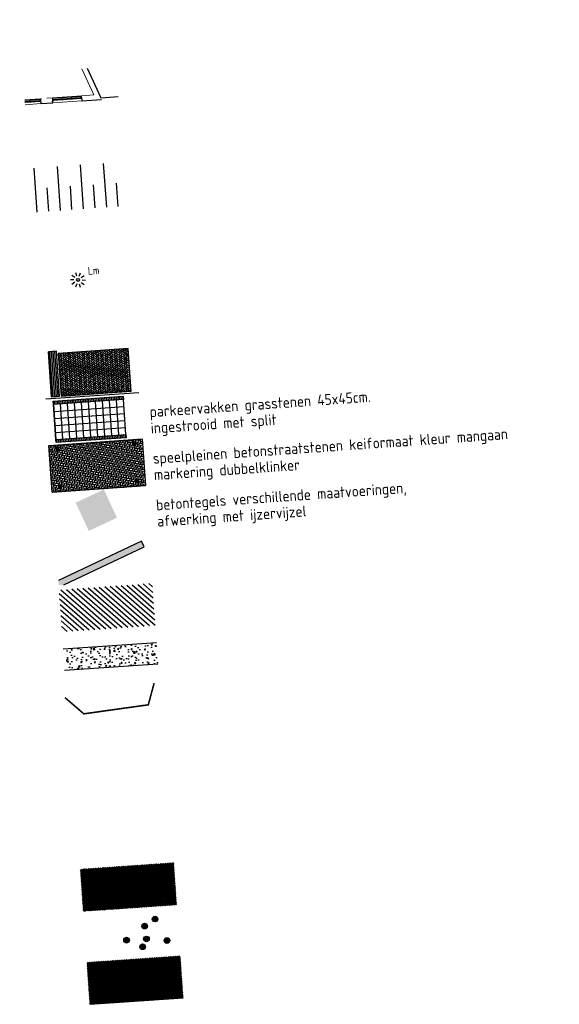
# Model space of a CAD drawing. Extents: x -410 to 7352, y -1401 to 655.
# Tile 163 of 185: x 509 to 543, y 75 to 138. Entities that reach past the tile are written whole.
import ezdxf

# ---------------------------------------------------------------- set-up
doc = ezdxf.new("R2010")
doc.units = 0
doc.header["$MEASUREMENT"] = 0
doc.linetypes.add('DASHED', pattern=[0.75, 0.5, -0.25])
for name, color, linetype in [('ALG_gebouw', 8, 'Continuous'), ('ALG_legenda', 2, 'Continuous'), ('ALG_omgeving', 8, 'Continuous'), ('ALG_ontwerp', 6, 'Continuous'), ('BP_beplanting', 80, 'Continuous'), ('BP_beplanting HA', 60, 'Continuous'), ('BP_gras HA', 1, 'Continuous'), ('BP_oever', 74, 'Continuous'), ('GW_talud', 8, 'Continuous'), ('GW_taludstreepjes', 8, 'Continuous'), ('TM_hekwerken', 2, 'Continuous'), ('TM_zitbanken', 8, 'Continuous'), ('V_bss_kf_210x105 HA', 8, 'Continuous'), ('V_bss_kf_dubbelklinker', 8, 'Continuous'), ('V_bss_kf_dubbelklinker HA', 8, 'Continuous'), ('V_bt_2x2 HA', 253, 'Continuous'), ('V_bt_grasstenen Giverbo met split', 8, 'Continuous'), ('V_bt_grasstenen Giverbo met split HA', 8, 'Continuous'), ('V_hvh_grind HA', 8, 'Continuous'), ('V_molgoot', 1, 'Continuous'), ('V_sk_kf_keperverband-rollagen', 6, 'Continuous'), ('V_sk_kf_keperverband-rollagen HA', 8, 'Continuous'), ('V_vlonder', 1, 'Continuous'), ('VL_lichtmast', 7, 'Continuous')]:
    doc.layers.add(name, color=color, linetype=linetype)
doc.styles.get("Standard").update_dxf_attribs({"font": 'isocp.shx', "bigfont": 'BIGFONT.SHX'})

# ---------------------------------------------------------------- blocks, each defined once
blk = doc.blocks.new('Legenda lindeloof')
at = {"layer": 'ALG_legenda', "color": 4}
blk.add_line((-30, 15), (0, 15), dxfattribs=at)
at = {"layer": 'ALG_legenda'}
for p in [(2.984014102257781, 6.762256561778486), (2.984014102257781, 1.512256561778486)]:
    blk.add_attdef('LEGENDA', p, '', height=3.5, dxfattribs=at)
blk = doc.blocks.new('lichtmast')
at = {"layer": 'VL_lichtmast'}
for p, q in [((-256.5231258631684, 20.39620233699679), (-486.0053629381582, 38.64237887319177)), ((-380.529358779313, 30.25596158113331), (-378.0701658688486, 30.06043058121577)), ((-195.5429811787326, 167.2813845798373), (-370.4731778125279, 316.9291258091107)), ((-290.0707101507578, 248.1471321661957), (-288.1961114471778, 246.5434668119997)), ((-59.87206404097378, 250.2707633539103), (-113.4328304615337, 474.1597190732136)), ((-88.81490930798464, 371.2545324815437), (-88.24093794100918, 368.8552784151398)), ((98.66794652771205, 237.6652169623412), (186.9350025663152, 450.2774156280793)), ((146.365168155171, 352.5553197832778), (145.4192747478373, 350.2769105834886)), ((219.5201551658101, 134.2796353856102), (415.9000185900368, 254.4044433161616)), ((325.6387259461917, 199.1919577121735), (323.5342668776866, 197.9046683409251)), ((-219.5201554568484, -134.2796356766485), (-415.9000184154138, -254.4044437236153)), ((-325.6387262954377, -199.1919582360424), (-323.5342670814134, -197.9046685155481)), ((-98.66794676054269, -237.6652172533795), (-186.9350027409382, -450.2774156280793)), ((-146.3651682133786, -352.5553201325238), (-145.419274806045, -350.2769108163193)), ((59.87206374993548, -250.2707637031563), (113.4328300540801, -474.1597192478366)), ((88.81490922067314, -371.254532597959), (88.2409376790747, -368.8552787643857)), ((195.5429810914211, -167.2813847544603), (370.4731774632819, -316.929126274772)), ((256.5231256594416, -20.39620286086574), (486.0053629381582, -38.64237904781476)), ((290.0707096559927, -248.1471326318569), (288.1961109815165, -246.5434673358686)), ((380.5293586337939, -30.25596175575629), (378.0701656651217, -30.06043087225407))]:
    blk.add_line(p, q, dxfattribs=at)
at = {"layer": 'VL_lichtmast', "color": 7}
blk.add_circle((0, 0), 90, dxfattribs=at)

msp = doc.modelspace()

# ---------------------------------------------------------------- hatches: boundary and pattern name
at = {"layer": 'BP_beplanting HA'}
h = msp.add_hatch(dxfattribs=at)
h.set_pattern_fill('NET', color=256, scale=0.7999999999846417, angle=48.99140256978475, style=0)
h.set_pattern_definition([(48.99140256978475, (512.8909595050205, 81.07341709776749), (-0.06036889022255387, 0.052493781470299), []), (138.9914025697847, (512.8909595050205, 81.07341709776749), (-0.052493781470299, -0.06036889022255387), [])])
h.paths.add_polyline_path([(518.68846822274, 84.18450897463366), (512.7030211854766, 83.76686826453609), (512.8909595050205, 81.07341709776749), (518.8764065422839, 81.49105780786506)])
at = {"layer": 'BP_gras HA'}
h = msp.add_hatch(dxfattribs=at)
h.set_pattern_fill('NET', color=256, scale=0.7999999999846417, angle=48.99140256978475, style=0)
h.set_pattern_definition([(48.99140256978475, (513.3123256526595, 75.08823000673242), (-0.06036889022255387, 0.052493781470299), []), (138.9914025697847, (513.3123256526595, 75.08823000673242), (-0.052493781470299, -0.06036889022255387), [])])
h.paths.add_polyline_path([(519.1098343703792, 78.19932188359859), (513.1243873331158, 77.78168117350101), (513.3123256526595, 75.08823000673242), (519.2977726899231, 75.50587071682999)])
at = {"layer": 'BP_oever'}
h = msp.add_hatch(color=256, dxfattribs=at)
edge = h.paths.add_edge_path()
edge.add_arc((513.243367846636, 82.71773758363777), 0.1820762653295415, 3.991402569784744, 363.9914025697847)
h = msp.add_hatch(color=256, dxfattribs=at)
edge = h.paths.add_edge_path()
edge.add_arc((513.8820850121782, 83.12614711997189), 0.1820762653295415, 3.991402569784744, 363.9914025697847)
h = msp.add_hatch(color=256, dxfattribs=at)
edge = h.paths.add_edge_path()
edge.add_arc((517.4927308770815, 80.56658417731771), 0.1820762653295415, 3.991402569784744, 363.9914025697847)
h = msp.add_hatch(color=256, dxfattribs=at)
edge = h.paths.add_edge_path()
edge.add_arc((516.8265622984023, 80.11105681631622), 0.1820762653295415, 3.991402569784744, 363.9914025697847)
h = msp.add_hatch(color=256, dxfattribs=at)
edge = h.paths.add_edge_path()
edge.add_arc((515.6618669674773, 79.2117095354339), 0.1820762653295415, 3.991402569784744, 363.9914025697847)
h = msp.add_hatch(color=256, dxfattribs=at)
edge = h.paths.add_edge_path()
edge.add_arc((516.9443384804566, 79.28624882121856), 0.1820762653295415, 3.991402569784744, 363.9914025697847)
h = msp.add_hatch(color=256, dxfattribs=at)
edge = h.paths.add_edge_path()
edge.add_arc((518.2580088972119, 79.18030386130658), 0.1820762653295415, 3.991402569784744, 363.9914025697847)
h = msp.add_hatch(color=256, dxfattribs=at)
edge = h.paths.add_edge_path()
edge.add_arc((516.6958148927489, 78.78276408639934), 0.1820762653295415, 3.991402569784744, 363.9914025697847)
at = {"layer": 'GW_taludstreepjes'}
h = msp.add_hatch(dxfattribs=at)
h.set_pattern_fill('GEB-KF', color=256, style=0)
h.set_pattern_definition([(3.991402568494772, (516.8721244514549, 108.4168545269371), (0.09743661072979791, 0.112054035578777), [0.3149999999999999, -0.105]), (93.99140256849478, (516.8794331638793, 108.3121092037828), (0.09743661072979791, 0.112054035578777), [0.315, -0.105])])
h.paths.add_polyline_path([(510.6778570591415, 110.9919373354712), (516.6633040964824, 111.4095780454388), (516.8721244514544, 108.4168545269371), (510.8866774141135, 107.9992138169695)])
at = {"layer": 'TM_zitbanken'}
msp.add_hatch(color=256, dxfattribs=at).paths.add_polyline_path([(511.2832820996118, 102.315246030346), (511.3043181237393, 102.013766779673), (511.6292242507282, 102.0364374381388), (516.7899365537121, 104.4789273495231), (516.6188197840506, 104.8404782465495)])
at = {"layer": 'V_bss_kf_210x105 HA'}
h = msp.add_hatch(dxfattribs=at)
h.set_pattern_fill('LINE', color=256, scale=1.05, angle=89.99999999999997, style=0)
h.set_pattern_definition([(93.99140256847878, (514.2594754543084, 72.66767579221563), (-0.1047453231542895, -0.007308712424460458), [])])
h.paths.add_polyline_path([(510.6395964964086, 117.0038560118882), (510.8413093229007, 114.1129945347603), (511.3650359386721, 114.1495380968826), (511.1633231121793, 117.0403995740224)])
h = msp.add_hatch(dxfattribs=at)
h.set_pattern_fill('GEB-KF', color=256, angle=45, style=0)
h.set_pattern_definition([(48.99140256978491, (511.4697812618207, 114.1568468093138), (-0.01033608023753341, 0.1481322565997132), [0.3149999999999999, -0.105]), (138.9914025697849, (511.5490154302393, 114.0879487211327), (-0.01033608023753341, 0.1481322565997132), [0.315, -0.105])])
h.paths.add_polyline_path([(511.4697812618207, 114.1568468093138), (515.9523475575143, 114.4696224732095), (515.7610791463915, 117.2107990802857), (511.278512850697, 116.8980234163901)])
at = {"layer": 'V_bss_kf_dubbelklinker HA'}
for points in [[(511.1379045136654, 110.648125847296), (511.347395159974, 110.6627432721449), (511.3327777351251, 110.8722339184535), (511.1232870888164, 110.8576164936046)], [(516.0626687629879, 110.9917563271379), (516.2721594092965, 111.0063737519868), (516.2575419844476, 111.2158643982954), (516.048051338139, 111.2012469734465)], [(516.2307691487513, 108.5826138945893), (516.4402597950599, 108.5972313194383), (516.425642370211, 108.8067219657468), (516.2161517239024, 108.7921045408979)], [(511.3060048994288, 108.2389834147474), (511.5154955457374, 108.2536008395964), (511.5008781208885, 108.463091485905), (511.2913874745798, 108.448474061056)]]:
    msp.add_hatch(color=256, dxfattribs=at).paths.add_polyline_path(points)
at = {"layer": 'V_bt_2x2 HA'}
msp.add_hatch(color=256, dxfattribs=at).paths.add_polyline_path([(512.3919126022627, 107.3143569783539), (513.2372969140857, 105.5018103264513), (515.0498435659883, 106.3471946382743), (514.2044592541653, 108.159741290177)])
at = {"layer": 'V_bt_grasstenen Giverbo met split HA'}
h = msp.add_hatch(dxfattribs=at)
h.set_pattern_fill('NET', color=256, scale=4.49999999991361, angle=3.991402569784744, style=0)
h.set_pattern_definition([(3.991402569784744, (511.1304370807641, 111.3839313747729), (-0.03132305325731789, 0.4489085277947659), []), (93.99140256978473, (511.1304370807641, 111.3839313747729), (-0.4489085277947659, -0.03132305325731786), [])])
h.paths.add_polyline_path([(511.1304370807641, 111.3839313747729), (515.6195223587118, 111.6971619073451), (515.4628893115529, 113.9419593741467), (510.9738040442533, 113.6287288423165)])
at = {"layer": 'V_hvh_grind HA'}
h = msp.add_hatch(dxfattribs=at)
h.set_pattern_fill('AR-CONC', color=256, scale=0.1199999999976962, angle=3.991402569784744, style=0)
h.set_pattern_definition([(53.99140256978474, (190.0954038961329, 100.9631989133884), (0.8638661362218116, -0.01520850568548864), [0.08999999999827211, -0.9899999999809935]), (358.9914025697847, (190.0954038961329, 100.9631989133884), (-0.2289269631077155, 0.8888515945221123), [0.07199999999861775, -0.7919999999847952]), (104.4428025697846, (190.1673927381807, 100.9619315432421), (0.6349398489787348, 0.8736425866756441), [0.07648822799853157, -0.8413705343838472]), (50.17560256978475, (190.078698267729, 101.2026167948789), (1.291408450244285, -0.1089963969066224), [0.1349999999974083, -1.484999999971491]), (100.6270025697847, (190.1863156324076, 101.1935336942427), (1.037508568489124, 1.24417682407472), [0.1147323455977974, -1.262055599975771]), (355.1756025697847, (190.078698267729, 101.2026167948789), (1.037507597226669, 1.244177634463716), [0.1079999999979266, -1.187999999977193]), (24.99140256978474, (190.2025836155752, 101.1511151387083), (0.7481811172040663, -0.4321122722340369), [0.08999999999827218, -0.9899999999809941]), (329.9914025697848, (190.2025836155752, 101.1511151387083), (0.2306997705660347, 0.8883931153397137), [0.07199999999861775, -0.7919999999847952]), (75.44280256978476, (190.264932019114, 101.115105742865), (0.9788812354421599, 0.4562800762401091), [0.07648822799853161, -0.8413705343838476]), (41.49140256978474, (190.0954038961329, 100.9631989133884), (-0.01324957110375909, 0.3995193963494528), [0, -0.7823999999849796, 0, -0.8039999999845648, 0, -0.7949999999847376]), (11.49140256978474, (190.0954038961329, 100.9631989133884), (0.2819732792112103, 0.4941197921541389), [0, -0.4583999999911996, 0, -0.764399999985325, 0, -0.302999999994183]), (331.4914025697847, (189.8284529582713, 100.9445721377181), (0.640917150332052, 0.01758899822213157), [0, -0.2999999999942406, 0, -0.9359999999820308, 0, -1.241999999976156]), (321.4914025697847, (189.708744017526, 100.9362193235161), (0.6897644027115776, 0.1685470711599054), [0, -0.3899999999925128, 0, -0.6215999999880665, 0, -0.8819999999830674])])
h.paths.add_polyline_path([(511.5916976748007, 97.89516665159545), (517.5771447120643, 98.31280736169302), (517.6711138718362, 96.96608177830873), (511.6856668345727, 96.54844106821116)])
at = {"layer": 'V_sk_kf_keperverband-rollagen HA'}
h = msp.add_hatch(dxfattribs=at)
h.set_pattern_fill('ANSI31', color=256, scale=0.0330709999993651, angle=228.9914025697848, style=0)
h.set_pattern_definition([(273.9914025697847, (522.9828625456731, 114.49171061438), (0.1047457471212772, 0.007308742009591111), [])])
h.paths.add_polyline_path([(515.4482807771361, 114.1513226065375), (515.4628893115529, 113.9419593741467), (510.9738218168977, 113.6284740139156), (510.9591955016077, 113.8380920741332)])
h = msp.add_hatch(dxfattribs=at)
h.set_pattern_fill('ANSI31', color=256, scale=0.0330709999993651, angle=228.9914025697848, style=0)
h.set_pattern_definition([(273.9914025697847, (523.1541041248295, 112.0375499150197), (0.1047457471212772, 0.007308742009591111), [])])
h.paths.add_polyline_path([(515.6195223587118, 111.6971619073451), (515.6341308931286, 111.4877986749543), (511.1450633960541, 111.1743133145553), (511.1304370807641, 111.3839313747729)])
at = {"layer": 'V_vlonder'}
h = msp.add_hatch(dxfattribs=at)
h.set_pattern_fill('LINE', color=256, scale=2.5, angle=135, style=0)
h.set_pattern_definition([(138.9914025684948, (188.952433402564, 35.93932417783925), (-0.1640430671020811, -0.1886527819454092), [])])
h.paths.add_polyline_path([(517.4985855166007, 99.4386839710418), (511.513138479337, 99.02104326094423), (511.3252001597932, 101.7144944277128), (517.3106471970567, 102.1321351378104)])

# ---------------------------------------------------------------- linework, layer by layer
at = {"layer": 'ALG_gebouw', "color": 250, "linetype": 'Continuous', "lineweight": 0}
for p, q in [((510.1387445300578, 133.2665241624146), (509.1285538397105, 133.1958847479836)), ((510.1387445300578, 133.2665241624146), (509.1285538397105, 133.1958847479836)), ((510.1365469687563, 133.2262728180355), (509.1313381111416, 133.1559817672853)), ((509.1357233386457, 133.093134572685), (509.4420375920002, 133.114554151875)), ((509.4022233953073, 133.1017456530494), (509.1364194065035, 133.0831588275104)), ((509.4029209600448, 133.0917700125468), (509.1371154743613, 133.0731830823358)), ((509.4046648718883, 133.0668309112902), (509.1388556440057, 133.0482437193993)), ((509.4053624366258, 133.0568552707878), (509.1395517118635, 133.0382679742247)), ((509.1402477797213, 133.0282922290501), (509.4465717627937, 133.0497124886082)), ((509.1504799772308, 132.8816487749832), (510.1607178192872, 132.9522914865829)), ((509.1504799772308, 132.8816487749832), (510.1607178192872, 132.9522914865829)), ((510.1557299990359, 132.9519427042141), (509.1504799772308, 132.8816487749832)), ((509.4022233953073, 133.1017456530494), (509.4427351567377, 133.1045785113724)), ((509.4053624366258, 133.0568552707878), (509.4022233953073, 133.1017456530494)), ((509.4434327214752, 133.0946028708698), (509.4029209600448, 133.0917700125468)), ((509.4451766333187, 133.0696637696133), (509.4046648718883, 133.0668309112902)), ((509.4053624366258, 133.0568552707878), (509.4458741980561, 133.0596881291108)), ((509.4420375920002, 133.114554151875), (509.523061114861, 133.120219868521)), ((509.4465717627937, 133.0497124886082), (509.4420375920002, 133.114554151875)), ((509.4465717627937, 133.0497124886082), (509.5275952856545, 133.0553782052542)), ((510.0649059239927, 133.1581093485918), (509.523061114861, 133.120219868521)), ((509.5275952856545, 133.0553782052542), (509.523061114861, 133.120219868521)), ((509.524456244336, 133.100268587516), (510.0663010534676, 133.1381580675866)), ((509.5262001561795, 133.0753294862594), (510.0680449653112, 133.1132189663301)), ((510.069440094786, 133.0932676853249), (509.5275952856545, 133.0553782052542)), ((510.0649059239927, 133.1581093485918), (510.1459294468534, 133.1637750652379)), ((510.069440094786, 133.0932676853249), (510.0649059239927, 133.1581093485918)), ((510.069440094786, 133.0932676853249), (510.1504636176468, 133.0989334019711)), ((510.1557299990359, 132.9519427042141), (510.1365469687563, 133.2262728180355)), ((510.1387445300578, 133.2665241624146), (510.139790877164, 133.2515607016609)), ((510.139790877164, 133.2515607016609), (510.1495567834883, 133.1119017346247)), ((510.1607178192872, 132.9522914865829), (510.1415347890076, 133.2266216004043)), ((510.1504636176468, 133.0989334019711), (510.1459294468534, 133.1637750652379)), ((510.1607178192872, 132.9522914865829), (510.1557299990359, 132.9519427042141)), ((512.7723136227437, 133.450681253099), (510.8968932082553, 133.3195390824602)), ((512.7723136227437, 133.450681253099), (510.8968932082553, 133.3195390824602)), ((510.8979395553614, 133.3045756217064), (510.8968932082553, 133.3195390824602)), ((510.9077054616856, 133.1649166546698), (510.8979395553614, 133.3045756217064)), ((510.9046712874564, 133.2799853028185), (510.899683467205, 133.2796365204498)), ((510.9188664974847, 133.0053064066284), (510.899683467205, 133.2796365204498)), ((510.9040781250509, 133.2167899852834), (510.9847413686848, 133.2224305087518)), ((510.9086122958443, 133.1519483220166), (510.9040781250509, 133.2167899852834)), ((512.7701160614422, 133.4104299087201), (510.9046712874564, 133.2799853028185)), ((510.923854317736, 133.0056551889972), (510.9046712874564, 133.2799853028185)), ((510.9086122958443, 133.1519483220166), (510.9892755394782, 133.1575888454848)), ((510.9188664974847, 133.0053064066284), (512.7942869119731, 133.1364485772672)), ((510.9188664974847, 133.0053064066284), (512.7942869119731, 133.1364485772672)), ((512.7892990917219, 133.1360997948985), (510.923854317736, 133.0056551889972)), ((511.5019944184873, 133.2586003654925), (510.9847413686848, 133.2224305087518)), ((510.9892755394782, 133.1575888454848), (510.9847413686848, 133.2224305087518)), ((511.5033895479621, 133.2386490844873), (510.9861364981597, 133.2024792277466)), ((511.5051334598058, 133.2137099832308), (510.9878804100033, 133.17754012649)), ((511.5065285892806, 133.1937587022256), (510.9892755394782, 133.1575888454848)), ((511.5019944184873, 133.2586003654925), (511.5836659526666, 133.2643113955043)), ((511.5065285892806, 133.1937587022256), (511.5019944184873, 133.2586003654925)), ((511.5065285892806, 133.1937587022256), (511.58820012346, 133.1994697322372)), ((511.5836659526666, 133.2643113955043), (512.100919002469, 133.3004812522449)), ((511.58820012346, 133.1994697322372), (511.5836659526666, 133.2643113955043)), ((511.5850610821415, 133.244360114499), (512.1023141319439, 133.2805299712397)), ((511.5868049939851, 133.2194210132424), (512.1040580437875, 133.2555908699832)), ((511.58820012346, 133.1994697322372), (512.1054531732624, 133.2356395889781)), ((512.100919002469, 133.3004812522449), (512.181582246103, 133.3061217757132)), ((512.1054531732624, 133.2356395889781), (512.100919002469, 133.3004812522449)), ((512.1054531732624, 133.2356395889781), (512.1861164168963, 133.2412801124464)), ((512.181582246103, 133.3061217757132), (512.6988352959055, 133.342291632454)), ((512.1861164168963, 133.2412801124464), (512.181582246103, 133.3061217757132)), ((512.7002304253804, 133.3223403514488), (512.1829773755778, 133.286170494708)), ((512.701974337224, 133.2974012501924), (512.1847212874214, 133.2612313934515)), ((512.1861164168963, 133.2412801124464), (512.7033694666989, 133.2774499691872)), ((512.6988352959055, 133.342291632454), (512.7794985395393, 133.3479321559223)), ((512.7033694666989, 133.2774499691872), (512.6988352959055, 133.342291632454)), ((512.7033694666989, 133.2774499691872), (512.7840327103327, 133.2830904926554)), ((512.7751038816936, 133.4107786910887), (512.7701160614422, 133.4104299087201)), ((512.7892990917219, 133.1360997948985), (512.7701160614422, 133.4104299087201)), ((512.7723136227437, 133.450681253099), (512.7733599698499, 133.4357177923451)), ((512.7733599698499, 133.4357177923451), (512.7831258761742, 133.2960588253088)), ((512.7942869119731, 133.1364485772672), (512.7751038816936, 133.4107786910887)), ((512.7840327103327, 133.2830904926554), (512.7794985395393, 133.3479321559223))]:
    msp.add_line(p, q, dxfattribs=at)
at = {"layer": 'ALG_gebouw', "color": 2, "linetype": 'Continuous', "lineweight": 25}
for p, q in [((510.1537421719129, 133.052047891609), (510.1607178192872, 132.9522914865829)), ((510.9188664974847, 133.0053064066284), (510.9118908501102, 133.1050628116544)), ((512.7873112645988, 133.2362049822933), (512.7942869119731, 133.1364485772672))]:
    msp.add_line(p, q, dxfattribs=at)
at = {"layer": 'ALG_gebouw', "color": 9, "linetype": 'Continuous', "lineweight": 13, "flags": 128}
for points in [[(512.7805554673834, 135.1970086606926), (513.5689064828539, 133.5063844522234)], [(513.5689064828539, 133.5063844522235), (512.7723136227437, 133.450681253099)], [(510.1886227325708, 133.2700119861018), (510.1387445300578, 133.2665241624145)], [(510.8968932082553, 133.3195390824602), (510.5377701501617, 133.2944267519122)]]:
    msp.add_lwpolyline(points, dxfattribs=at)
at = {"layer": 'ALG_gebouw', "color": 2, "linetype": 'Continuous', "lineweight": 25, "flags": 128}
for points in [[(510.1607178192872, 132.9522914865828), (510.9188664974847, 133.0053064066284)], [(512.7942869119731, 133.1364485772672), (514.0480911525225, 133.2241231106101)]]:
    msp.add_lwpolyline(points, dxfattribs=at)
at = {"layer": 'ALG_gebouw', "color": 250, "linetype": 'Continuous', "lineweight": 0}
for p in [(510.1415347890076, 133.2266216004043), (510.923854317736, 133.0056551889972), (512.7942869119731, 133.1364485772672)]:
    msp.add_point(p, dxfattribs=at)
at = {"layer": 'ALG_omgeving', "color": 2, "linetype": 'Continuous', "lineweight": 25, "flags": 128}
msp.add_lwpolyline([(513.1232046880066, 135.2209173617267), (514.0085105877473, 133.3223727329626), (515.1288499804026, 133.4007144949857)], dxfattribs=at)
at = {"layer": 'ALG_ontwerp'}
for p, q in [((517.5771447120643, 98.31280736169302), (511.5916976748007, 97.89516665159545)), ((511.6856668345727, 96.54844106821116), (517.6711138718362, 96.96608177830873))]:
    msp.add_line(p, q, dxfattribs=at)
at = {"layer": 'BP_beplanting', "const_width": 0.1}
msp.add_lwpolyline([(518.68846822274, 84.18450897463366, -0.52056705), (517.2041929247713, 84.08094214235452, -0.52056705), (516.199281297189, 84.0108234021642, -0.52056705), (515.1745046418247, 83.93931855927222, -0.52056705), (514.144004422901, 83.8674143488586, -0.52056705), (512.9791526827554, 83.78613562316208, -0.52056705), (512.7542538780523, 83.03262334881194, -0.52056705), (512.8492948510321, 81.6705369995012, -0.52056705), (513.7774146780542, 81.1352704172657, -0.52056705), (515.0772572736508, 81.22596826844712, -0.52056705), (516.4775210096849, 81.32367310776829, -0.52056705), (517.9066461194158, 81.42339177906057, -0.52056705), (518.8621459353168, 81.69543469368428, -0.52056705), (518.7766462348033, 82.92077962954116, -0.52056705)], format="xyb", close=True, dxfattribs=at)
at = {"layer": 'BP_oever'}
for centre in [(513.243367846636, 82.71773758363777), (513.8820850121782, 83.12614711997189), (517.4927308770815, 80.56658417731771), (516.8265622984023, 80.11105681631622), (515.6618669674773, 79.2117095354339), (516.9443384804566, 79.28624882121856), (518.2580088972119, 79.18030386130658), (516.6958148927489, 78.78276408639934)]:
    msp.add_circle(centre, 0.1820762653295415, dxfattribs=at)
at = {"layer": 'GW_talud'}
for p, q in [((514.1695463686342, 129.1132286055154), (514.3658436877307, 126.2999798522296)), ((509.7085289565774, 128.8019565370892), (509.9048262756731, 125.9887077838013)), ((511.1955347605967, 128.9057138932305), (511.3918320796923, 126.0924651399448)), ((512.6825405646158, 129.0094712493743), (512.8788378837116, 126.196222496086)), ((515.0050688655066, 127.846322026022), (515.109346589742, 126.3518585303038)), ((510.5440514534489, 127.5350499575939), (510.6483291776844, 126.0405864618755)), ((512.0310572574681, 127.6388073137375), (512.1353349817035, 126.144343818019)), ((513.5180630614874, 127.7425646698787), (513.6223407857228, 126.2481011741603))]:
    msp.add_line(p, q, dxfattribs=at)
at = {"layer": 'GW_taludstreepjes'}
msp.add_lwpolyline([(510.6778570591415, 110.9919373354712), (516.6633040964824, 111.4095780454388), (516.8721244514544, 108.4168545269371), (510.8866774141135, 107.9992138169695)], close=True, dxfattribs=at)
at = {"layer": 'TM_hekwerken', "linetype": 'DASHED'}
msp.add_lwpolyline([(517.4358429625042, 95.72907225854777, 0.1, 0.1, 0), (517.0601109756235, 94.32934506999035, 0.1, 0.1, 0), (512.9196557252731, 93.74920071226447, 0.1, 0.1, 0), (511.7087600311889, 94.79119401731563, 0, 0, 0)], format="xyseb", dxfattribs=at)
at = {"layer": 'TM_zitbanken'}
msp.add_lwpolyline([(511.629224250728, 102.0364374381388), (516.789936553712, 104.4789273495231), (516.6188197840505, 104.8404782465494), (511.2832820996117, 102.315246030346)], dxfattribs=at)
at = {"layer": 'V_bss_kf_dubbelklinker'}
for points in [[(511.1379045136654, 110.648125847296), (511.347395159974, 110.6627432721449), (511.3327777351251, 110.8722339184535), (511.1232870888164, 110.8576164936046)], [(516.0626687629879, 110.9917563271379), (516.2721594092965, 111.0063737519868), (516.2575419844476, 111.2158643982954), (516.048051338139, 111.2012469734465)], [(516.2307691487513, 108.5826138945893), (516.4402597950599, 108.5972313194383), (516.425642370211, 108.8067219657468), (516.2161517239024, 108.7921045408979)], [(511.3060048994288, 108.2389834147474), (511.5154955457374, 108.2536008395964), (511.5008781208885, 108.463091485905), (511.2913874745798, 108.448474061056)]]:
    msp.add_lwpolyline(points, close=True, dxfattribs=at)
at = {"layer": 'V_bt_grasstenen Giverbo met split'}
msp.add_lwpolyline([(511.1304370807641, 111.3839313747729), (515.6195223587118, 111.6971619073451), (515.4628893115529, 113.9419593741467), (510.9738040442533, 113.6287288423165)], close=True, dxfattribs=at)
at = {"layer": 'V_molgoot'}
msp.add_lwpolyline([(510.6395964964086, 117.0038560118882), (510.8413093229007, 114.1129945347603), (511.3650359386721, 114.1495380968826), (511.1633231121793, 117.0403995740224)], close=True, dxfattribs=at)
at = {"layer": 'V_sk_kf_keperverband-rollagen'}
for points in [[(511.4697812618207, 114.1568468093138), (511.4697812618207, 114.1568468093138), (515.9523475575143, 114.4696224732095), (515.7610791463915, 117.2107990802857), (511.278512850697, 116.8980234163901), (511.4697812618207, 114.1568468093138), (511.4697812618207, 114.1568468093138)], [(515.4482807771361, 114.1513226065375), (515.4628893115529, 113.9419593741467), (510.9738218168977, 113.6284740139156), (510.9591955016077, 113.8380920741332)], [(515.6195223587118, 111.6971619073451), (515.6341308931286, 111.4877986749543), (511.1450633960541, 111.1743133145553), (511.1304370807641, 111.3839313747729)]]:
    msp.add_lwpolyline(points, close=True, dxfattribs=at)
msp.add_lwpolyline([(511.278512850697, 116.8980234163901), (511.4697812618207, 114.1568468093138)], dxfattribs=at)

# ---------------------------------------------------------------- block references
at = {"layer": 'ALG_legenda'}
ref = msp.add_blockref('Legenda lindeloof', (516.6633040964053, 111.4095780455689), dxfattribs=dict(at, xscale=0.1999999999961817, yscale=0.1999999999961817, zscale=0.1999999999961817, rotation=3.991402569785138))
ref.add_attrib('LEGENDA', 'parkeervakken grasstenen 45x45cm. ', (517.1645195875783, 112.8002905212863), dxfattribs={"height": 0.6999999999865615, "rotation": 3.991402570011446})
ref.add_attrib('LEGENDA', 'ingestrooid met split ', (517.2376067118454, 111.7528372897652), dxfattribs={"height": 0.6999999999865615, "rotation": 3.991402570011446})
ref = msp.add_blockref('Legenda lindeloof', (516.8721244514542, 108.4168545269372), dxfattribs=dict(at, xscale=0.1999999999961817, yscale=0.1999999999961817, zscale=0.1999999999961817, rotation=3.991402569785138))
ref.add_attrib('LEGENDA', 'speelpleinen betonstraatstenen keiformaat kleur mangaan', (517.3733399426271, 109.8075670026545), dxfattribs={"height": 0.6999999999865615, "rotation": 3.991402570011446})
ref.add_attrib('LEGENDA', 'markering dubbelklinker', (517.4464270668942, 108.7601137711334), dxfattribs={"height": 0.6999999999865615, "rotation": 3.991402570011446})
ref = msp.add_blockref('Legenda lindeloof', (517.080944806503, 105.4241310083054), dxfattribs=dict(at, xscale=0.1999999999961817, yscale=0.1999999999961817, zscale=0.1999999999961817, rotation=3.991402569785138))
ref.add_attrib('LEGENDA', 'betontegels verschillende maatvoeringen,', (517.582160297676, 106.8148434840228), dxfattribs={"height": 0.6999999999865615, "rotation": 3.991402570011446})
ref.add_attrib('LEGENDA', 'afwerking met ijzervijzel', (517.655247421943, 105.7673902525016), dxfattribs={"height": 0.6999999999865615, "rotation": 3.991402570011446})
at = {"layer": 'ALG_legenda', "xscale": 0.1999999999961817, "yscale": 0.1999999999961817, "zscale": 0.1999999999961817, "rotation": 3.991402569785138}
msp.add_blockref('Legenda lindeloof', (519.5028676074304, 72.51288725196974), dxfattribs=at)
at = {"layer": 'VL_lichtmast', "xscale": 0.0009999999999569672, "yscale": 0.0009999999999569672, "zscale": 0.0009999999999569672, "rotation": 3.991402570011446}
msp.add_blockref('lichtmast', (512.544296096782, 121.6237334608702), dxfattribs=at)

# ---------------------------------------------------------------- texts
at = {"layer": 'VL_lichtmast'}
msp.add_text('Lm', height=0.499999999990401, rotation=3.991402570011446, dxfattribs=at).set_placement((513.1937275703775, 121.9526677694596))

doc.saveas('drawing.dxf')
